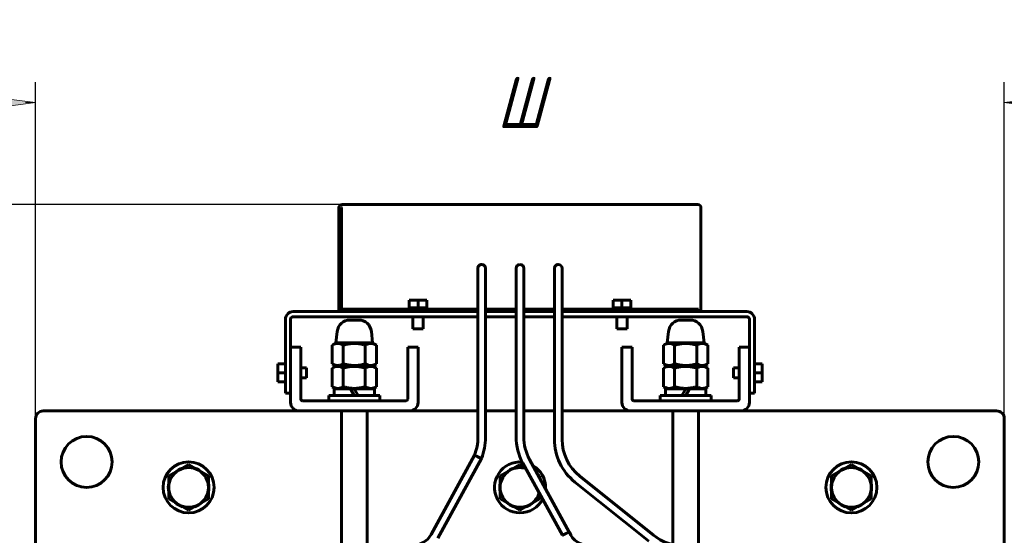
# Model space of a CAD drawing. Header units: millimetres. Extents: x 0 to 297, y 0 to 420.
# Tile 7 of 9: x 60 to 157, y 164 to 215. Entities that reach past the tile are written whole.
import ezdxf

# ---------------------------------------------------------------- set-up
doc = ezdxf.new("R2010")
doc.units = ezdxf.units.MM
doc.linetypes.add('K5LT_BASIC', pattern=[0])
doc.linetypes.add('K5LT_THIN', pattern=[0])
doc.layers.add('Системный слой', color=7, linetype='Continuous')
doc.styles.add('KDIMTEXTSTYLE', font='GOST_AU.SHX', dxfattribs={"width": 0.96, "oblique": 15, "height": 5})
doc.dimstyles.new('KDIMSTYLE (0.25)', dxfattribs={"dimtxt": 5, "dimasz": 1, "dimexe": 2, "dimexo": 0, "dimgap": 1, "dimtad": 1, "dimlfac": 4, "dimtxsty": 'KDIMTEXTSTYLE', "dimsah": 1, "dimcen": 0, "dimdle": 1, "dimadec": 0, "dimazin": 0, "dimtfac": 0.667, "dimtmove": 0, "dimatfit": 3, "dimfxl": 1, "dimtvp": 1, "dimtolj": 1, "dimtzin": 0, "dimarcsym": 0})

# ---------------------------------------------------------------- blocks, each defined once
blk = doc.blocks.new('U0')
at = {"layer": 'Системный слой', "color": 150, "linetype": 'K5LT_BASIC', "lineweight": 60, "true_color": 0x0080ff}
for p, q in [((119.512, 186.595), (119.512, 186.47)), ((119.512, 185.72), (119.512, 184.524))]:
    blk.add_line(p, q, dxfattribs=at)
blk = doc.blocks.new('U1')
at = {"layer": 'Системный слой', "color": 150, "linetype": 'K5LT_BASIC', "lineweight": 60, "true_color": 0x0080ff}
for p, q in [((118.512, 186.595), (118.512, 186.47)), ((118.512, 185.72), (118.512, 184.524))]:
    blk.add_line(p, q, dxfattribs=at)
blk = doc.blocks.new('U4')
at = {"layer": 'Системный слой', "color": 150, "linetype": 'K5LT_BASIC', "lineweight": 60, "true_color": 0x0080ff}
for p, q in [((124.012, 176.479), (124.012, 163.374)), ((124.012, 162.609), (124.012, 96.729)), ((124.012, 94.979), (124.012, 94.729)), ((124.012, 91.312), (124.012, 90.378))]:
    blk.add_line(p, q, dxfattribs=at)
blk = doc.blocks.new('U5')
at = {"layer": 'Системный слой', "color": 150, "linetype": 'K5LT_BASIC', "lineweight": 60, "true_color": 0x0080ff}
for p, q in [((126.512, 176.479), (126.512, 163.268)), ((126.512, 162.518), (126.512, 96.729)), ((126.512, 94.979), (126.512, 94.729)), ((126.512, 91.312), (126.512, 90.378))]:
    blk.add_line(p, q, dxfattribs=at)
blk = doc.blocks.new('U14')
at = {"layer": 'Системный слой', "color": 150, "linetype": 'K5LT_BASIC', "lineweight": 60, "true_color": 0x0080ff}
for p, q in [((123.465, 180.895), (125.262, 180.895)), ((125.262, 180.895), (127.059, 180.895))]:
    blk.add_line(p, q, dxfattribs=at)
blk = doc.blocks.new('U17')
at = {"layer": 'Системный слой', "color": 150, "linetype": 'K5LT_BASIC', "lineweight": 60, "true_color": 0x0080ff}
for p, q in [((90.965, 180.895), (92.762, 180.895)), ((92.762, 180.895), (94.559, 180.895))]:
    blk.add_line(p, q, dxfattribs=at)
blk = doc.blocks.new('U18')
at = {"layer": 'Системный слой', "color": 150, "linetype": 'K5LT_BASIC', "lineweight": 60, "true_color": 0x0080ff}
for p, q in [((104.887, 186.22), (92.762, 186.22)), ((108.637, 186.22), (105.637, 186.22)), ((112.394, 186.22), (109.387, 186.22)), ((125.262, 186.22), (113.144, 186.22))]:
    blk.add_line(p, q, dxfattribs=at)
blk = doc.blocks.new('U19')
at = {"layer": 'Системный слой', "color": 150, "linetype": 'K5LT_BASIC', "lineweight": 60, "true_color": 0x0080ff}
for p, q in [((104.887, 186.47), (92.762, 186.47)), ((108.637, 186.47), (105.637, 186.47)), ((112.394, 186.47), (109.387, 186.47)), ((125.262, 186.47), (113.144, 186.47))]:
    blk.add_line(p, q, dxfattribs=at)
blk = doc.blocks.new('U20')
at = {"layer": 'Системный слой', "color": 150, "linetype": 'K5LT_BASIC', "lineweight": 60, "true_color": 0x0080ff}
for p, q in [((87.345, 176.479), (62.262, 176.479)), ((104.887, 176.479), (98.179, 176.479)), ((108.637, 176.479), (105.637, 176.479)), ((112.394, 176.479), (109.387, 176.479)), ((119.845, 176.479), (113.144, 176.479)), ((155.762, 176.479), (130.679, 176.479))]:
    blk.add_line(p, q, dxfattribs=at)
blk = doc.blocks.new('U24')
at = {"layer": 'Системный слой', "color": 150, "linetype": 'K5LT_BASIC', "lineweight": 60, "true_color": 0x0080ff}
for p, q in [((86.012, 180.719), (86.011, 180.719)), ((88.083, 180.719), (87.512, 180.719))]:
    blk.add_line(p, q, dxfattribs=at)
blk = doc.blocks.new('U25')
at = {"layer": 'Системный слой', "color": 150, "linetype": 'K5LT_BASIC', "lineweight": 60, "true_color": 0x0080ff}
for p, q in [((86.012, 179.719), (86.011, 179.719)), ((88.083, 179.719), (87.512, 179.719))]:
    blk.add_line(p, q, dxfattribs=at)
blk = doc.blocks.new('U26')
at = {"layer": 'Системный слой', "color": 150, "linetype": 'K5LT_BASIC', "lineweight": 60, "true_color": 0x0080ff}
for p, q in [((88.083, 180.219), (88.083, 180.719)), ((88.083, 179.719), (88.083, 180.219))]:
    blk.add_line(p, q, dxfattribs=at)
blk = doc.blocks.new('U27')
at = {"layer": 'Системный слой', "color": 150, "linetype": 'K5LT_BASIC', "lineweight": 60, "true_color": 0x0080ff}
for p, q in [((104.887, 185.72), (86.762, 185.72)), ((108.637, 185.72), (105.637, 185.72)), ((112.394, 185.72), (109.387, 185.72)), ((131.262, 185.72), (113.144, 185.72))]:
    blk.add_line(p, q, dxfattribs=at)
blk = doc.blocks.new('U28')
at = {"layer": 'Системный слой', "color": 150, "linetype": 'K5LT_BASIC', "lineweight": 60, "true_color": 0x0080ff}
for p, q in [((86.762, 186.22), (92.217, 186.22)), ((125.807, 186.22), (131.262, 186.22))]:
    blk.add_line(p, q, dxfattribs=at)
blk = doc.blocks.new('U29')
at = {"layer": 'Системный слой', "color": 150, "linetype": 'K5LT_BASIC', "lineweight": 60, "true_color": 0x0080ff}
for p, q in [((130.512, 180.719), (129.942, 180.719)), ((132.013, 180.719), (132.012, 180.719))]:
    blk.add_line(p, q, dxfattribs=at)
blk = doc.blocks.new('U30')
at = {"layer": 'Системный слой', "color": 150, "linetype": 'K5LT_BASIC', "lineweight": 60, "true_color": 0x0080ff}
for p, q in [((130.512, 179.719), (129.942, 179.719)), ((132.013, 179.719), (132.012, 179.719))]:
    blk.add_line(p, q, dxfattribs=at)
blk = doc.blocks.new('U31')
at = {"layer": 'Системный слой', "color": 150, "linetype": 'K5LT_BASIC', "lineweight": 60, "true_color": 0x0080ff}
for p, q in [((129.942, 180.719), (129.942, 180.219)), ((129.942, 180.219), (129.942, 179.719))]:
    blk.add_line(p, q, dxfattribs=at)
blk = doc.blocks.new('U32')
at = {"layer": 'Системный слой', "color": 150, "linetype": 'K5LT_BASIC', "lineweight": 60, "true_color": 0x0080ff}
for p, q in [((99.512, 186.595), (99.512, 186.47)), ((99.512, 185.72), (99.512, 184.524))]:
    blk.add_line(p, q, dxfattribs=at)
blk = doc.blocks.new('U33')
at = {"layer": 'Системный слой', "color": 150, "linetype": 'K5LT_BASIC', "lineweight": 60, "true_color": 0x0080ff}
for p, q in [((98.512, 186.595), (98.512, 186.47)), ((98.512, 185.72), (98.512, 184.524))]:
    blk.add_line(p, q, dxfattribs=at)
blk = doc.blocks.new('U39')
at = {"layer": 'Системный слой', "color": 150, "linetype": 'K5LT_BASIC', "lineweight": 60, "true_color": 0x0080ff}
for p, q in [((94.012, 163.268), (94.012, 176.479)), ((94.012, 96.729), (94.012, 162.518)), ((94.012, 94.729), (94.012, 94.979)), ((94.012, 90.378), (94.012, 91.312))]:
    blk.add_line(p, q, dxfattribs=at)
blk = doc.blocks.new('U40')
at = {"layer": 'Системный слой', "color": 150, "linetype": 'K5LT_BASIC', "lineweight": 60, "true_color": 0x0080ff}
for p, q in [((91.512, 163.268), (91.512, 176.479)), ((91.512, 96.729), (91.512, 162.518)), ((91.512, 94.729), (91.512, 94.979)), ((91.512, 90.378), (91.512, 91.312))]:
    blk.add_line(p, q, dxfattribs=at)
blk = doc.blocks.new('U46')
at = {"layer": 'Системный слой', "color": 150, "linetype": 'K5LT_BASIC', "lineweight": 60, "true_color": 0x0080ff}
for p, q in [((90.772, 178.645), (92.389, 178.645)), ((92.762, 178.645), (94.752, 178.645))]:
    blk.add_line(p, q, dxfattribs=at)
blk = doc.blocks.new('U52')
at = {"layer": 'Системный слой', "color": 150, "linetype": 'K5LT_BASIC', "lineweight": 60, "true_color": 0x0080ff}
for p, q in [((123.272, 178.645), (125.262, 178.645)), ((125.635, 178.645), (127.252, 178.645))]:
    blk.add_line(p, q, dxfattribs=at)
blk = doc.blocks.new('U53')
at = {"layer": 'Системный слой', "color": 150, "linetype": 'K5LT_BASIC', "lineweight": 60, "true_color": 0x0080ff}
for start, end in [(107.84774, 132.15226), (47.84774, 72.15226), (167.84774, 192.15226), (347.84774, 12.15226), (227.84774, 252.15226), (287.84774, 312.15226)]:
    blk.add_arc((76.512, 168.979), 1.99, start, end, dxfattribs=at)
blk = doc.blocks.new('U54')
at = {"layer": 'Системный слой', "color": 150, "linetype": 'K5LT_BASIC', "lineweight": 60, "true_color": 0x0080ff}
for start, end in [(107.84774, 132.15226), (167.84774, 192.15226), (227.84774, 252.15226), (287.84774, 312.15226)]:
    blk.add_arc((109.012, 168.979), 1.99, start, end, dxfattribs=at)
blk = doc.blocks.new('U55')
at = {"layer": 'Системный слой', "color": 150, "linetype": 'K5LT_BASIC', "lineweight": 60, "true_color": 0x0080ff}
for start, end in [(84.75278, 270), (357.69802, 59.63671), (270, 332.54649)]:
    blk.add_arc((109.012, 168.979), 2.5, start, end, dxfattribs=at)
blk = doc.blocks.new('U56')
at = {"layer": 'Системный слой', "color": 150, "linetype": 'K5LT_BASIC', "lineweight": 60, "true_color": 0x0080ff}
for start, end in [(107.84774, 132.15226), (47.84774, 72.15226), (167.84774, 192.15226), (347.84774, 12.15226), (227.84774, 252.15226), (287.84774, 312.15226)]:
    blk.add_arc((141.512, 168.979), 1.99, start, end, dxfattribs=at)
blk = doc.blocks.new('KDIMARROW_01')
at = {"layer": 'Системный слой'}
blk.add_hatch(color=0, dxfattribs=at).paths.add_polyline_path([(0, 0), (-5, 0.658), (-4.5, 0), (-5, -0.658)])
at = {"layer": 'Системный слой', "color": 0, "linetype": 'K5LT_THIN', "lineweight": 18}
for p, q in [((-4.5, 0), (-5, 0.658)), ((-5, 0.658), (0, 0)), ((0, 0), (-5, -0.658)), ((-5, -0.658), (-4.5, 0)), ((0, 0), (-1, 0))]:
    blk.add_line(p, q, dxfattribs=at)

msp = doc.modelspace()

# ---------------------------------------------------------------- linework, layer by layer
at = {"layer": 'Системный слой', "color": 150, "linetype": 'K5LT_BASIC', "lineweight": 60, "true_color": 0x0080ff}
for p, q in [((91.262, 186.2202), (91.262, 196.4202)), ((91.562, 196.4202), (91.512, 196.4202)), ((91.512, 196.4202), (91.512, 186.4702)), ((91.562, 196.7202), (126.462, 196.7202)), ((126.762, 196.4202), (126.762, 186.2202)), ((104.887, 185.4702), (104.887, 190.4702)), ((105.637, 185.4702), (105.637, 190.4702)), ((108.637, 185.4702), (108.637, 190.4702)), ((109.387, 185.4702), (109.387, 190.4702)), ((112.3935, 185.4702), (112.3935, 190.4702)), ((113.1435, 185.4702), (113.1435, 190.4702)), ((98.1371, 187.3453), (99.0121, 187.3453)), ((98.1371, 186.5953), (98.1371, 187.3453)), ((99.0121, 187.3453), (99.8871, 187.3453)), ((99.0121, 187.3453), (99.0121, 186.5953)), ((99.8871, 186.5953), (99.8871, 187.3453)), ((118.1371, 187.3453), (119.0121, 187.3453)), ((118.1371, 186.5953), (118.1371, 187.3453)), ((119.0121, 187.3453), (119.8871, 187.3453)), ((119.0121, 187.3453), (119.0121, 186.5953)), ((119.8871, 186.5953), (119.8871, 187.3453)), ((91.512, 186.4702), (92.762, 186.4702)), ((91.512, 186.2202), (91.512, 186.4702)), ((98.1371, 186.5953), (99.0121, 186.5953)), ((99.0121, 186.5953), (99.8871, 186.5953)), ((118.1371, 186.5953), (119.0121, 186.5953)), ((119.0121, 186.5953), (119.8871, 186.5953)), ((125.262, 186.4702), (126.512, 186.4702)), ((126.512, 186.4702), (126.512, 186.2202)), ((86.012, 178.2202), (86.012, 185.4702)), ((86.512, 185.4702), (86.512, 182.7202)), ((92.762, 186.2202), (92.2172, 186.2202)), ((104.887, 173.879), (104.887, 185.4702)), ((105.637, 173.879), (105.637, 185.4702)), ((108.637, 178.3689), (108.637, 185.4702)), ((109.387, 178.3689), (109.387, 185.4702)), ((112.3935, 173.6896), (112.3935, 185.4702)), ((113.1435, 173.6896), (113.1435, 185.4702)), ((125.8069, 186.2202), (125.262, 186.2202)), ((131.512, 182.7202), (131.512, 185.4702)), ((132.012, 185.4702), (132.012, 178.2202)), ((93.1937, 185.3952), (92.3303, 185.3952)), ((93.1937, 185.3952), (92.3303, 185.3952)), ((98.5121, 184.5243), (99.5121, 184.5243)), ((118.5121, 184.5243), (119.5121, 184.5243)), ((125.6937, 185.3952), (124.8303, 185.3952)), ((125.6937, 185.3952), (124.8303, 185.3952)), ((91.088, 184.2832), (90.9615, 183.1452)), ((94.4361, 184.2832), (94.5625, 183.1452)), ((123.588, 184.2832), (123.4615, 183.1452)), ((126.9361, 184.2832), (127.0625, 183.1452)), ((86.512, 181.9702), (86.512, 182.7202)), ((87.512, 182.7202), (86.512, 182.7202)), ((87.512, 182.7202), (87.512, 181.9702)), ((90.9651, 183.1452), (90.597, 182.9326)), ((90.597, 181.1078), (90.597, 182.9326)), ((90.9615, 183.1452), (94.5625, 183.1452)), ((91.6795, 182.9326), (91.6795, 181.1078)), ((93.8445, 182.9326), (93.8445, 181.1078)), ((94.5589, 183.1452), (94.9271, 182.9326)), ((94.9271, 182.9326), (94.9271, 181.1078)), ((98.012, 181.9702), (98.012, 182.7202)), ((99.012, 182.7202), (98.012, 182.7202)), ((99.012, 182.7202), (99.012, 181.9702)), ((119.012, 181.9702), (119.012, 182.7202)), ((120.012, 182.7202), (119.012, 182.7202)), ((120.012, 182.7202), (120.012, 181.9702)), ((123.4651, 183.1452), (123.097, 182.9326)), ((123.097, 181.1078), (123.097, 182.9326)), ((123.4615, 183.1452), (127.0625, 183.1452)), ((124.1795, 182.9326), (124.1795, 181.1078)), ((126.3445, 182.9326), (126.3445, 181.1078)), ((127.0589, 183.1452), (127.4271, 182.9326)), ((127.4271, 182.9326), (127.4271, 181.1078)), ((131.512, 182.7202), (130.512, 182.7202)), ((130.512, 181.9702), (130.512, 182.7202)), ((131.512, 182.7202), (131.512, 181.9702)), ((86.512, 177.3119), (86.512, 181.9702)), ((87.512, 181.9702), (87.512, 177.6452)), ((98.012, 177.6452), (98.012, 181.9702)), ((99.012, 181.9702), (99.012, 177.3119)), ((119.012, 177.3119), (119.012, 181.9702)), ((120.012, 181.9702), (120.012, 177.6452)), ((130.512, 177.6452), (130.512, 181.9702)), ((131.512, 181.9702), (131.512, 177.3119)), ((85.2615, 181.0945), (86.0115, 181.0945)), ((85.2615, 180.2195), (85.2615, 181.0945)), ((86.0115, 180.2195), (86.0115, 181.0945)), ((90.9651, 180.8952), (90.597, 181.1078)), ((90.9651, 180.8952), (90.597, 180.6826)), ((90.597, 180.6826), (90.597, 178.8578)), ((90.9651, 180.8952), (94.5589, 180.8952)), ((91.6795, 178.8578), (91.6795, 180.6826)), ((93.8445, 178.8578), (93.8445, 180.6826)), ((94.5589, 180.8952), (94.9271, 181.1078)), ((94.5589, 180.8952), (94.9271, 180.6826)), ((94.9271, 178.8578), (94.9271, 180.6826)), ((123.4651, 180.8952), (123.097, 181.1078)), ((123.4651, 180.8952), (123.097, 180.6826)), ((123.097, 180.6826), (123.097, 178.8578)), ((123.4651, 180.8952), (127.0589, 180.8952)), ((124.1795, 178.8578), (124.1795, 180.6826)), ((126.3445, 178.8578), (126.3445, 180.6826)), ((127.0589, 180.8952), (127.4271, 181.1078)), ((127.0589, 180.8952), (127.4271, 180.6826)), ((127.4271, 178.8578), (127.4271, 180.6826)), ((132.0125, 181.0945), (132.0125, 180.2195)), ((132.0125, 181.0945), (132.7625, 181.0945)), ((132.7625, 181.0945), (132.7625, 180.2195)), ((86.0115, 180.2195), (85.2615, 180.2195)), ((85.2615, 179.3445), (85.2615, 180.2195)), ((86.0115, 179.3445), (86.0115, 180.2195)), ((132.0125, 180.2195), (132.0125, 179.3445)), ((132.7625, 180.2195), (132.0125, 180.2195)), ((132.7625, 180.2195), (132.7625, 179.3445)), ((86.0115, 179.3445), (85.2615, 179.3445)), ((90.9651, 178.6452), (90.597, 178.8578)), ((94.5589, 178.6452), (94.9271, 178.8578)), ((123.4651, 178.6452), (123.097, 178.8578)), ((127.0589, 178.6452), (127.4271, 178.8578)), ((132.0125, 179.3445), (132.7625, 179.3445)), ((86.512, 178.2202), (86.012, 178.2202)), ((90.262, 177.4785), (90.262, 177.9994)), ((90.262, 177.9994), (95.262, 177.9994)), ((90.7724, 177.9994), (90.7724, 178.6452)), ((92.3891, 178.6452), (92.762, 177.9994)), ((92.3891, 178.6452), (92.762, 178.6452)), ((92.762, 178.6452), (93.1349, 177.9994)), ((94.7516, 177.9994), (94.7516, 178.6452)), ((95.262, 177.4785), (95.262, 177.9994)), ((108.637, 173.9429), (108.637, 178.3689)), ((109.387, 173.9429), (109.387, 178.3689)), ((122.762, 177.9994), (122.762, 177.4785)), ((127.762, 177.9994), (122.762, 177.9994)), ((123.2724, 178.6452), (123.2724, 177.9994)), ((124.8891, 177.9994), (125.262, 178.6452)), ((125.6349, 178.6452), (125.262, 177.9994)), ((125.262, 178.6452), (125.6349, 178.6452)), ((127.2516, 178.6452), (127.2516, 177.9994)), ((127.762, 177.9994), (127.762, 177.4785)), ((132.012, 178.2202), (131.512, 178.2202)), ((87.6787, 177.4785), (97.8454, 177.4785)), ((120.1787, 177.4785), (130.3454, 177.4785)), ((98.1787, 176.4785), (87.3454, 176.4785)), ((130.6787, 176.4785), (119.8454, 176.4785)), ((61.512, 175.7285), (61.512, 163.4785)), ((156.512, 163.4785), (156.512, 175.7285)), ((100.301, 164.3731), (104.5482, 172.1413)), ((104.8874, 171.98), (105.2264, 171.8183)), ((76.512, 171.2244), (75.5395, 170.6629)), ((77.4845, 170.6629), (76.512, 171.2244)), ((100.959, 164.0133), (105.2264, 171.8183)), ((105.2343, 171.8376), (105.2264, 171.8183)), ((109.012, 171.2244), (108.0395, 170.6629)), ((109.5386, 170.9204), (109.012, 171.2244)), ((113.1688, 164.2808), (109.2959, 171.3644)), ((113.8465, 164.6047), (109.954, 171.7241)), ((141.512, 171.2244), (140.5395, 170.6629)), ((142.4845, 170.6629), (141.512, 171.2244)), ((75.5395, 170.6629), (74.567, 170.1015)), ((74.567, 170.1015), (74.567, 168.9785)), ((78.457, 170.1015), (77.4845, 170.6629)), ((78.457, 168.9785), (78.457, 170.1015)), ((108.0395, 170.6629), (107.067, 170.1015)), ((107.067, 170.1015), (107.067, 168.9785)), ((110.957, 170.1015), (110.7877, 170.1992)), ((110.957, 169.8895), (110.957, 170.1015)), ((122.1034, 164.2845), (114.875, 170.0816)), ((140.5395, 170.6629), (139.567, 170.1015)), ((139.567, 170.1015), (139.567, 168.9785)), ((143.457, 170.1015), (142.4845, 170.6629)), ((143.457, 168.9785), (143.457, 170.1015)), ((121.6342, 163.6994), (114.4057, 169.4965)), ((74.567, 168.9785), (74.567, 167.8556)), ((78.457, 167.8556), (78.457, 168.9785)), ((107.067, 168.9785), (107.067, 167.8556)), ((110.957, 167.8556), (110.957, 168.3261)), ((139.567, 168.9785), (139.567, 167.8556)), ((143.457, 167.8556), (143.457, 168.9785)), ((74.567, 167.8556), (75.5395, 167.2941)), ((75.5395, 167.2941), (76.512, 166.7326)), ((76.512, 166.7326), (77.4845, 167.2941)), ((77.4845, 167.2941), (78.457, 167.8556)), ((107.067, 167.8556), (108.0395, 167.2941)), ((108.0395, 167.2941), (109.012, 166.7326)), ((109.012, 166.7326), (109.9845, 167.2941)), ((109.9845, 167.2941), (110.957, 167.8556)), ((139.567, 167.8556), (140.5395, 167.2941)), ((140.5395, 167.2941), (141.512, 166.7326)), ((141.512, 166.7326), (142.4845, 167.2941)), ((142.4845, 167.2941), (143.457, 167.8556)), ((113.5075, 164.443), (113.8465, 164.6047)), ((113.8544, 164.5855), (113.8465, 164.6047))]:
    msp.add_line(p, q, dxfattribs=at)
for centre in [(66.512, 171.4785), (151.512, 171.4785), (76.512, 168.9785), (141.512, 168.9785)]:
    msp.add_circle(centre, 2.5, dxfattribs=at)
for centre, radius, start, end in [((91.562, 196.4202), 0.3, 90, 180), ((126.462, 196.4202), 0.3, 0, 90), ((105.262, 190.4702), 0.375, 90, 180.001446), ((105.262, 190.4702), 0.375, 0, 90), ((109.012, 190.4702), 0.375, 90, 180), ((109.012, 190.4702), 0.375, 0, 90), ((112.7685, 190.4702), 0.375, 90, 180.001446), ((112.7685, 190.4702), 0.375, 0, 90), ((86.762, 185.4702), 0.75, 90, 180), ((86.762, 185.4702), 0.25, 90, 180), ((131.262, 185.4702), 0.75, 0, 90), ((131.262, 185.4702), 0.25, 0, 90), ((92.3303, 184.1452), 1.25, 89.998247, 173.659808), ((93.1937, 184.1452), 1.25, 6.340192, 90.001753), ((124.8303, 184.1452), 1.25, 89.998247, 173.659808), ((125.6937, 184.1452), 1.25, 6.340192, 90.001753), ((87.3454, 177.3119), 0.8333, 180, 270), ((87.6787, 177.6452), 0.1667, 180, 270), ((97.8454, 177.6452), 0.1667, 270, 0), ((98.1787, 177.3119), 0.8333, 270, 0), ((119.8454, 177.3119), 0.8333, 180, 270), ((120.1787, 177.6452), 0.1667, 180, 270), ((130.3454, 177.6452), 0.1667, 270, 0), ((130.6787, 177.3119), 0.8333, 270, 0), ((62.262, 175.7285), 0.75, 90, 180), ((155.762, 175.7285), 0.75, 0, 90), ((100.262, 173.879), 4.625, 337.931385, 0), ((100.262, 173.879), 5.375, 337.678846, 0), ((114.012, 173.9429), 5.375, 180.000053, 208.667362), ((114.012, 173.9429), 4.625, 180.000053, 208.667362), ((117.7685, 173.6896), 5.375, 180, 231.270948), ((117.7685, 173.6896), 4.625, 180, 231.270948), ((76.512, 168.9785), 1.945, 60, 120), ((109.012, 168.9785), 1.945, 72.90049, 120), ((141.512, 168.9785), 1.945, 60, 120), ((76.512, 168.9785), 1.945, 120, 180), ((76.512, 168.9785), 1.945, 0, 60), ((109.012, 168.9785), 1.945, 120, 180), ((141.512, 168.9785), 1.945, 120, 180), ((141.512, 168.9785), 1.945, 0, 60), ((76.512, 168.9785), 1.945, 180, 240), ((76.512, 168.9785), 1.945, 300, 0), ((109.012, 168.9785), 1.945, 180, 240), ((109.012, 168.9785), 1.945, 300, 344.434235), ((141.512, 168.9785), 1.945, 180, 240), ((141.512, 168.9785), 1.945, 300, 0), ((76.512, 168.9785), 1.945, 240, 300), ((109.012, 168.9785), 1.945, 240, 300), ((141.512, 168.9785), 1.945, 240, 300), ((98.4365, 165.3925), 2.125, 270, 331.332634), ((115.8201, 165.3925), 2.125, 202.321154, 270), ((124.997, 167.8925), 4.625, 231.270948, 270)]:
    msp.add_arc(centre, radius, start, end, dxfattribs=at)
for points, knots in [([(90.597, 182.9326), (90.6615, 182.9699), (90.7494, 183.0139), (90.8616, 183.0548), (90.9319, 183.0752), (91.004, 183.0901), (91.0777, 183.099), (91.1521, 183.1011), (91.2258, 183.0965), (91.2976, 183.0855), (91.3666, 183.0693), (91.4538, 183.0421), (91.5583, 182.9987), (91.6398, 182.9556), (91.6795, 182.9326)], [0, 0, 0, 0, 2.7560149, 3.7063761, 4.6759695, 5.6700035, 6.6812568, 7.7046424, 8.7188714, 9.7019759, 10.6472201, 11.5539335, 13.3028004, 15, 15, 15, 15]), ([(91.6795, 182.9326), (91.6983, 182.9381), (91.7364, 182.9488), (91.7941, 182.9645), (91.8516, 182.9793), (91.9283, 182.9982), (92.0245, 183.0199), (92.1717, 183.0489), (92.2984, 183.0684), (92.4042, 183.0807), (92.4574, 183.086), (92.5106, 183.0905), (92.5639, 183.0942), (92.6173, 183.097), (92.6889, 183.0996), (92.7608, 183.1004), (92.8322, 183.0995), (92.9041, 183.0973), (92.9733, 183.0935), (93.0393, 183.0884), (93.0993, 183.0829), (93.1744, 183.0746), (93.2641, 183.0623), (93.3532, 183.0479), (93.4422, 183.0314), (93.5275, 183.0136), (93.6095, 182.9949), (93.6881, 182.9755), (93.7532, 182.9583), (93.8055, 182.9438), (93.8315, 182.9364), (93.8445, 182.9326)], [0, 0, 0, 0, 0.0002359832, 0.0004719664, 0.0007079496, 0.0009439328, 0.0014158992, 0.0018878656, 0.0027406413, 0.0029538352, 0.0031670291, 0.003380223, 0.0035934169, 0.0038067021, 0.0040199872, 0.0044465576, 0.0046598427, 0.0048731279, 0.0052996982, 0.0054797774, 0.0056598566, 0.006020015, 0.0063801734, 0.0067403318, 0.0071004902, 0.0074606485, 0.007782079, 0.0081035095, 0.00842494, 0.0085856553, 0.0087463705, 0.0087463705, 0.0087463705, 0.0087463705]), ([(93.8445, 182.9326), (93.9091, 182.9699), (93.997, 183.0139), (94.1092, 183.0548), (94.1795, 183.0752), (94.2516, 183.0901), (94.3253, 183.099), (94.3996, 183.1011), (94.4734, 183.0965), (94.5452, 183.0855), (94.6142, 183.0693), (94.7014, 183.0421), (94.8059, 182.9987), (94.8873, 182.9556), (94.9271, 182.9326)], [0, 0, 0, 0, 2.7560149, 3.7063761, 4.6759695, 5.6700035, 6.6812568, 7.7046424, 8.7188713, 9.7019758, 10.6472201, 11.5539334, 13.3028004, 15, 15, 15, 15]), ([(123.097, 182.9326), (123.1615, 182.9699), (123.2494, 183.0139), (123.3616, 183.0548), (123.4319, 183.0752), (123.504, 183.0901), (123.5777, 183.099), (123.6521, 183.1011), (123.7258, 183.0965), (123.7976, 183.0855), (123.8666, 183.0693), (123.9538, 183.0421), (124.0583, 182.9987), (124.1398, 182.9556), (124.1795, 182.9326)], [0, 0, 0, 0, 2.7560149, 3.7063761, 4.6759695, 5.6700035, 6.6812568, 7.7046424, 8.7188714, 9.7019759, 10.6472201, 11.5539335, 13.3028004, 15, 15, 15, 15]), ([(124.1795, 182.9326), (124.1983, 182.9381), (124.2364, 182.9488), (124.2941, 182.9645), (124.3516, 182.9793), (124.4283, 182.9982), (124.5245, 183.0199), (124.6717, 183.0489), (124.7984, 183.0684), (124.9042, 183.0807), (124.9574, 183.086), (125.0106, 183.0905), (125.0639, 183.0942), (125.1173, 183.097), (125.1889, 183.0996), (125.2608, 183.1004), (125.3322, 183.0995), (125.4041, 183.0973), (125.4733, 183.0935), (125.5393, 183.0884), (125.5993, 183.0829), (125.6744, 183.0746), (125.7641, 183.0623), (125.8532, 183.0479), (125.9422, 183.0314), (126.0275, 183.0136), (126.1095, 182.9949), (126.1881, 182.9755), (126.2532, 182.9583), (126.3055, 182.9438), (126.3315, 182.9364), (126.3445, 182.9326)], [0, 0, 0, 0, 0.0002359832, 0.0004719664, 0.0007079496, 0.0009439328, 0.0014158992, 0.0018878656, 0.0027406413, 0.0029538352, 0.0031670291, 0.003380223, 0.0035934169, 0.0038067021, 0.0040199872, 0.0044465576, 0.0046598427, 0.0048731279, 0.0052996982, 0.0054797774, 0.0056598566, 0.006020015, 0.0063801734, 0.0067403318, 0.0071004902, 0.0074606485, 0.007782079, 0.0081035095, 0.00842494, 0.0085856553, 0.0087463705, 0.0087463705, 0.0087463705, 0.0087463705]), ([(126.3445, 182.9326), (126.4091, 182.9699), (126.497, 183.0139), (126.6092, 183.0548), (126.6795, 183.0752), (126.7516, 183.0901), (126.8253, 183.099), (126.8996, 183.1011), (126.9734, 183.0965), (127.0452, 183.0855), (127.1142, 183.0693), (127.2014, 183.0421), (127.3059, 182.9987), (127.3873, 182.9556), (127.4271, 182.9326)], [0, 0, 0, 0, 2.7560149, 3.7063761, 4.6759695, 5.6700035, 6.6812568, 7.7046424, 8.7188713, 9.7019758, 10.6472201, 11.5539334, 13.3028004, 15, 15, 15, 15]), ([(90.597, 181.1078), (90.6615, 181.0705), (90.7494, 181.0265), (90.8616, 180.9856), (90.9319, 180.9652), (91.004, 180.9503), (91.0777, 180.9414), (91.1521, 180.9393), (91.2258, 180.9439), (91.2976, 180.9548), (91.3666, 180.9711), (91.4538, 180.9983), (91.5583, 181.0416), (91.6398, 181.0848), (91.6795, 181.1078)], [0, 0, 0, 0, 2.7560149, 3.7063761, 4.6759694, 5.6700035, 6.6812568, 7.7046424, 8.7188713, 9.7019758, 10.64722, 11.5539334, 13.3028004, 15, 15, 15, 15]), ([(90.597, 180.6826), (90.6615, 180.7199), (90.7494, 180.7639), (90.8616, 180.8048), (90.9319, 180.8252), (91.004, 180.8401), (91.0777, 180.849), (91.1521, 180.8511), (91.2258, 180.8465), (91.2976, 180.8355), (91.3666, 180.8193), (91.4538, 180.7921), (91.5583, 180.7487), (91.6398, 180.7056), (91.6795, 180.6826)], [0, 0, 0, 0, 2.7560149, 3.7063761, 4.6759695, 5.6700035, 6.6812568, 7.7046424, 8.7188714, 9.7019759, 10.6472201, 11.5539335, 13.3028004, 15, 15, 15, 15]), ([(91.6795, 181.1078), (91.6983, 181.1023), (91.7364, 181.0915), (91.7941, 181.0759), (91.8516, 181.061), (91.9284, 181.0422), (92.0245, 181.0205), (92.1274, 181.0002), (92.2173, 180.9848), (92.2945, 180.9732), (92.3717, 180.9632), (92.4492, 180.955), (92.5271, 180.9485), (92.605, 180.9438), (92.683, 180.9409), (92.7355, 180.9403), (92.762, 180.9403)], [0, 0, 0, 0, 0.0002359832, 0.0004719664, 0.0007079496, 0.0009439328, 0.0014158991, 0.0018878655, 0.0021995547, 0.0025112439, 0.0028229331, 0.0031346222, 0.0034463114, 0.0037580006, 0.0040696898, 0.004381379, 0.004381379, 0.004381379, 0.004381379]), ([(91.6795, 180.6826), (91.6983, 180.6881), (91.7364, 180.6988), (91.7941, 180.7145), (91.8516, 180.7293), (91.9283, 180.7482), (92.0245, 180.7699), (92.1717, 180.7989), (92.2984, 180.8184), (92.4042, 180.8307), (92.4574, 180.836), (92.5106, 180.8405), (92.5639, 180.8442), (92.6173, 180.847), (92.6889, 180.8496), (92.7608, 180.8504), (92.8322, 180.8495), (92.9041, 180.8473), (92.9733, 180.8435), (93.0393, 180.8384), (93.0993, 180.8329), (93.1744, 180.8246), (93.2641, 180.8123), (93.3532, 180.7979), (93.4422, 180.7814), (93.5275, 180.7636), (93.6095, 180.7449), (93.6881, 180.7255), (93.7532, 180.7083), (93.8055, 180.6938), (93.8315, 180.6864), (93.8445, 180.6826)], [0, 0, 0, 0, 0.0002359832, 0.0004719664, 0.0007079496, 0.0009439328, 0.0014158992, 0.0018878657, 0.0027406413, 0.0029538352, 0.0031670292, 0.0033802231, 0.003593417, 0.0038067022, 0.0040199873, 0.0044465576, 0.0046598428, 0.004873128, 0.0052996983, 0.0054797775, 0.0056598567, 0.0060200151, 0.0063801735, 0.0067403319, 0.0071004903, 0.0074606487, 0.0077820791, 0.0081035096, 0.0084249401, 0.0085856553, 0.0087463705, 0.0087463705, 0.0087463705, 0.0087463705]), ([(92.762, 180.9403), (92.8539, 180.9403), (92.9462, 180.9443), (93.1287, 180.9596), (93.2194, 180.9709), (93.4898, 181.0147), (93.6679, 181.0568), (93.8445, 181.1078)], [0.004381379, 0.004381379, 0.004381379, 0.004381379, 0.0054726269, 0.0054726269, 0.0065638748, 0.0065638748, 0.0087463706, 0.0087463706, 0.0087463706, 0.0087463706]), ([(93.8445, 181.1078), (93.9329, 181.0567), (94.022, 181.0147), (94.2019, 180.9564), (94.2927, 180.9404), (94.4308, 180.9402), (94.477, 180.9441), (94.5685, 180.9594), (94.6139, 180.9707), (94.7494, 181.0145), (94.8386, 181.0567), (94.9271, 181.1078)], [0, 0, 0, 0, 0.0021865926, 0.0021865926, 0.0043731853, 0.0043731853, 0.0054664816, 0.0054664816, 0.0065597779, 0.0065597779, 0.0087463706, 0.0087463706, 0.0087463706, 0.0087463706]), ([(93.8445, 180.6826), (93.9091, 180.7199), (93.997, 180.7639), (94.1092, 180.8048), (94.1795, 180.8252), (94.2516, 180.8401), (94.3253, 180.849), (94.3996, 180.8511), (94.4734, 180.8465), (94.5452, 180.8355), (94.6142, 180.8193), (94.7014, 180.7921), (94.8059, 180.7487), (94.8873, 180.7056), (94.9271, 180.6826)], [0, 0, 0, 0, 2.756015, 3.7063762, 4.6759696, 5.6700037, 6.681257, 7.7046426, 8.7188715, 9.701976, 10.6472202, 11.5539336, 13.3028005, 15, 15, 15, 15]), ([(123.097, 181.1078), (123.1615, 181.0705), (123.2494, 181.0265), (123.3616, 180.9856), (123.4319, 180.9652), (123.504, 180.9503), (123.5777, 180.9414), (123.6521, 180.9393), (123.7258, 180.9439), (123.7976, 180.9548), (123.8666, 180.9711), (123.9538, 180.9983), (124.0583, 181.0416), (124.1398, 181.0848), (124.1795, 181.1078)], [0, 0, 0, 0, 2.7560149, 3.7063761, 4.6759694, 5.6700035, 6.6812568, 7.7046424, 8.7188713, 9.7019758, 10.64722, 11.5539334, 13.3028004, 15, 15, 15, 15]), ([(123.097, 180.6826), (123.1615, 180.7199), (123.2494, 180.7639), (123.3616, 180.8048), (123.4319, 180.8252), (123.504, 180.8401), (123.5777, 180.849), (123.6521, 180.8511), (123.7258, 180.8465), (123.7976, 180.8355), (123.8666, 180.8193), (123.9538, 180.7921), (124.0583, 180.7487), (124.1398, 180.7056), (124.1795, 180.6826)], [0, 0, 0, 0, 2.7560149, 3.7063761, 4.6759695, 5.6700035, 6.6812568, 7.7046424, 8.7188714, 9.7019759, 10.6472201, 11.5539335, 13.3028004, 15, 15, 15, 15]), ([(124.1795, 181.1078), (124.1983, 181.1023), (124.2364, 181.0915), (124.2941, 181.0759), (124.3516, 181.061), (124.4284, 181.0422), (124.5245, 181.0205), (124.6274, 181.0002), (124.7173, 180.9848), (124.7945, 180.9732), (124.8717, 180.9632), (124.9492, 180.955), (125.0271, 180.9485), (125.105, 180.9438), (125.183, 180.9409), (125.2355, 180.9403), (125.262, 180.9403)], [0, 0, 0, 0, 0.0002359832, 0.0004719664, 0.0007079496, 0.0009439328, 0.0014158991, 0.0018878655, 0.0021995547, 0.0025112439, 0.0028229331, 0.0031346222, 0.0034463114, 0.0037580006, 0.0040696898, 0.004381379, 0.004381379, 0.004381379, 0.004381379]), ([(124.1795, 180.6826), (124.1983, 180.6881), (124.2364, 180.6988), (124.2941, 180.7145), (124.3516, 180.7293), (124.4283, 180.7482), (124.5245, 180.7699), (124.6717, 180.7989), (124.7984, 180.8184), (124.9042, 180.8307), (124.9574, 180.836), (125.0106, 180.8405), (125.0639, 180.8442), (125.1173, 180.847), (125.1889, 180.8496), (125.2608, 180.8504), (125.3322, 180.8495), (125.4041, 180.8473), (125.4733, 180.8435), (125.5393, 180.8384), (125.5993, 180.8329), (125.6744, 180.8246), (125.7641, 180.8123), (125.8532, 180.7979), (125.9422, 180.7814), (126.0275, 180.7636), (126.1095, 180.7449), (126.1881, 180.7255), (126.2532, 180.7083), (126.3055, 180.6938), (126.3315, 180.6864), (126.3445, 180.6826)], [0, 0, 0, 0, 0.0002359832, 0.0004719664, 0.0007079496, 0.0009439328, 0.0014158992, 0.0018878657, 0.0027406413, 0.0029538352, 0.0031670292, 0.0033802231, 0.003593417, 0.0038067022, 0.0040199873, 0.0044465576, 0.0046598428, 0.004873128, 0.0052996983, 0.0054797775, 0.0056598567, 0.0060200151, 0.0063801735, 0.0067403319, 0.0071004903, 0.0074606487, 0.0077820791, 0.0081035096, 0.0084249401, 0.0085856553, 0.0087463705, 0.0087463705, 0.0087463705, 0.0087463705]), ([(125.262, 180.9403), (125.3539, 180.9403), (125.4462, 180.9443), (125.6287, 180.9596), (125.7194, 180.9709), (125.9898, 181.0147), (126.1679, 181.0568), (126.3445, 181.1078)], [0.004381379, 0.004381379, 0.004381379, 0.004381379, 0.0054726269, 0.0054726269, 0.0065638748, 0.0065638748, 0.0087463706, 0.0087463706, 0.0087463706, 0.0087463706]), ([(126.3445, 181.1078), (126.4329, 181.0567), (126.522, 181.0147), (126.7019, 180.9564), (126.7927, 180.9404), (126.9308, 180.9402), (126.977, 180.9441), (127.0685, 180.9594), (127.1139, 180.9707), (127.2494, 181.0145), (127.3386, 181.0567), (127.4271, 181.1078)], [0, 0, 0, 0, 0.0021865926, 0.0021865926, 0.0043731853, 0.0043731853, 0.0054664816, 0.0054664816, 0.0065597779, 0.0065597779, 0.0087463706, 0.0087463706, 0.0087463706, 0.0087463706]), ([(126.3445, 180.6826), (126.4091, 180.7199), (126.497, 180.7639), (126.6092, 180.8048), (126.6795, 180.8252), (126.7516, 180.8401), (126.8253, 180.849), (126.8996, 180.8511), (126.9734, 180.8465), (127.0452, 180.8355), (127.1142, 180.8193), (127.2014, 180.7921), (127.3059, 180.7487), (127.3873, 180.7056), (127.4271, 180.6826)], [0, 0, 0, 0, 2.756015, 3.7063762, 4.6759696, 5.6700037, 6.681257, 7.7046426, 8.7188715, 9.701976, 10.6472202, 11.5539336, 13.3028005, 15, 15, 15, 15]), ([(91.6795, 178.8578), (91.6149, 178.8205), (91.5271, 178.7765), (91.4148, 178.7356), (91.3445, 178.7152), (91.2724, 178.7003), (91.1987, 178.6914), (91.1244, 178.6893), (91.0506, 178.6939), (90.9788, 178.7048), (90.9098, 178.7211), (90.8226, 178.7483), (90.7181, 178.7916), (90.6367, 178.8348), (90.597, 178.8578)], [0, 0, 0, 0, 2.756015, 3.7063762, 4.6759696, 5.6700037, 6.681257, 7.7046426, 8.7188715, 9.701976, 10.6472202, 11.5539336, 13.3028005, 15, 15, 15, 15]), ([(93.8445, 178.8578), (93.8257, 178.8523), (93.7876, 178.8415), (93.7299, 178.8259), (93.6725, 178.811), (93.5957, 178.7922), (93.4995, 178.7705), (93.3524, 178.7415), (93.2257, 178.722), (93.1198, 178.7097), (93.0667, 178.7043), (93.0134, 178.6998), (92.9602, 178.6962), (92.9068, 178.6934), (92.8351, 178.6908), (92.7632, 178.6899), (92.6918, 178.6909), (92.62, 178.693), (92.5507, 178.6968), (92.4847, 178.702), (92.4247, 178.7074), (92.3496, 178.7158), (92.26, 178.7281), (92.1708, 178.7425), (92.0818, 178.759), (91.9965, 178.7768), (91.9145, 178.7955), (91.836, 178.8149), (91.7708, 178.8321), (91.7186, 178.8466), (91.6925, 178.854), (91.6795, 178.8578)], [0, 0, 0, 0, 0.0002359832, 0.0004719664, 0.0007079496, 0.0009439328, 0.0014158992, 0.0018878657, 0.0027406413, 0.0029538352, 0.0031670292, 0.0033802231, 0.003593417, 0.0038067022, 0.0040199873, 0.0044465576, 0.0046598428, 0.004873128, 0.0052996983, 0.0054797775, 0.0056598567, 0.0060200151, 0.0063801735, 0.0067403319, 0.0071004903, 0.0074606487, 0.0077820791, 0.0081035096, 0.0084249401, 0.0085856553, 0.0087463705, 0.0087463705, 0.0087463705, 0.0087463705]), ([(94.9271, 178.8578), (94.8625, 178.8205), (94.7746, 178.7765), (94.6624, 178.7356), (94.5921, 178.7152), (94.52, 178.7003), (94.4463, 178.6914), (94.372, 178.6893), (94.2982, 178.6939), (94.2264, 178.7048), (94.1574, 178.7211), (94.0702, 178.7483), (93.9657, 178.7916), (93.8843, 178.8348), (93.8445, 178.8578)], [0, 0, 0, 0, 2.7560149, 3.7063761, 4.6759695, 5.6700035, 6.6812568, 7.7046424, 8.7188714, 9.7019759, 10.6472201, 11.5539335, 13.3028004, 15, 15, 15, 15]), ([(124.1795, 178.8578), (124.1149, 178.8205), (124.0271, 178.7765), (123.9148, 178.7356), (123.8445, 178.7152), (123.7724, 178.7003), (123.6987, 178.6914), (123.6244, 178.6893), (123.5506, 178.6939), (123.4788, 178.7048), (123.4098, 178.7211), (123.3226, 178.7483), (123.2181, 178.7916), (123.1367, 178.8348), (123.097, 178.8578)], [0, 0, 0, 0, 2.756015, 3.7063762, 4.6759696, 5.6700037, 6.681257, 7.7046426, 8.7188715, 9.701976, 10.6472202, 11.5539336, 13.3028005, 15, 15, 15, 15]), ([(126.3445, 178.8578), (126.3257, 178.8523), (126.2876, 178.8415), (126.2299, 178.8259), (126.1725, 178.811), (126.0957, 178.7922), (125.9995, 178.7705), (125.8524, 178.7415), (125.7257, 178.722), (125.6198, 178.7097), (125.5667, 178.7043), (125.5134, 178.6998), (125.4602, 178.6962), (125.4068, 178.6934), (125.3351, 178.6908), (125.2632, 178.6899), (125.1918, 178.6909), (125.12, 178.693), (125.0507, 178.6968), (124.9847, 178.702), (124.9247, 178.7074), (124.8496, 178.7158), (124.76, 178.7281), (124.6708, 178.7425), (124.5818, 178.759), (124.4965, 178.7768), (124.4145, 178.7955), (124.336, 178.8149), (124.2708, 178.8321), (124.2186, 178.8466), (124.1925, 178.854), (124.1795, 178.8578)], [0, 0, 0, 0, 0.0002359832, 0.0004719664, 0.0007079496, 0.0009439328, 0.0014158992, 0.0018878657, 0.0027406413, 0.0029538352, 0.0031670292, 0.0033802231, 0.003593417, 0.0038067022, 0.0040199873, 0.0044465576, 0.0046598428, 0.004873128, 0.0052996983, 0.0054797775, 0.0056598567, 0.0060200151, 0.0063801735, 0.0067403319, 0.0071004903, 0.0074606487, 0.0077820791, 0.0081035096, 0.0084249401, 0.0085856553, 0.0087463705, 0.0087463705, 0.0087463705, 0.0087463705]), ([(127.4271, 178.8578), (127.3625, 178.8205), (127.2746, 178.7765), (127.1624, 178.7356), (127.0921, 178.7152), (127.02, 178.7003), (126.9463, 178.6914), (126.872, 178.6893), (126.7982, 178.6939), (126.7264, 178.7048), (126.6574, 178.7211), (126.5702, 178.7483), (126.4657, 178.7916), (126.3843, 178.8348), (126.3445, 178.8578)], [0, 0, 0, 0, 2.7560149, 3.7063761, 4.6759695, 5.6700035, 6.6812568, 7.7046424, 8.7188714, 9.7019759, 10.6472201, 11.5539335, 13.3028004, 15, 15, 15, 15]), ([(104.5482, 172.1413), (104.5482, 172.1413), (104.5518, 172.1396), (104.5663, 172.1327), (104.587, 172.1229), (104.6137, 172.1102), (104.6465, 172.0947), (104.6849, 172.0764), (104.7275, 172.0562), (104.7741, 172.034), (104.8192, 172.0125), (104.8575, 171.9943), (104.8788, 171.9841), (104.8874, 171.98)], [0, 0, 0, 0, 1.6443465, 3.0756114, 4.3558918, 5.6568511, 6.9961371, 8.3079991, 9.6476266, 10.9571669, 12.3193742, 13.3202503, 14, 14, 14, 14]), ([(113.1688, 164.2808), (113.1688, 164.2808), (113.1724, 164.2825), (113.187, 164.2895), (113.2076, 164.2994), (113.242, 164.316), (113.2878, 164.338), (113.3423, 164.3641), (113.3883, 164.3861), (113.4434, 164.4125), (113.4842, 164.432), (113.5075, 164.443)], [0, 0, 0, 0, 1.4117526, 2.6397036, 3.7395435, 4.8372724, 7.0093222, 8.1223543, 9.2384201, 10.4278465, 12, 12, 12, 12])]:
    msp.add_open_spline(points, degree=3, knots=knots, dxfattribs=at)

# ---------------------------------------------------------------- block references
at = {"layer": 'Системный слой'}
for name in ['U19', 'U33', 'U32', 'U1', 'U0', 'U28', 'U27', 'U18', 'U24', 'U26', 'U17', 'U14', 'U29', 'U31', 'U25', 'U30', 'U46', 'U52', 'U20', 'U40', 'U39', 'U4', 'U5', 'U55', 'U53', 'U54', 'U56']:
    msp.add_blockref(name, (0, 0), dxfattribs=at)

# ---------------------------------------------------------------- dimensions: what is measured, and where the dimension line sits
at = {"layer": 'Системный слой', "color": 7}
msp.add_linear_dim(base=(61.512, 206.7202), p1=(156.512, 175.7285), p2=(61.512, 175.7285), location=(109.012, 206.7202), text='\\H5.0;\\W0.965;\\Q15;\\H5.0;\\W0.965;\\Q15;\\Q15;Ш', dimstyle='KDIMSTYLE (0.25)', override={"dimexo": 0, "dimblk1": 'KDIMARROW_01', "dimblk2": 'KDIMARROW_01', "dimse1": 0, "dimse2": 0, "dimclrt": 7, "dimtolj": 1}, dxfattribs=at).render()
msp.add_linear_dim(base=(51.512, 196.7202), p1=(87.012, 89.7285), p2=(91.562, 196.7202), angle=90, location=(51.512, 143.2244), text='\\H5.0;\\W0.965;\\Q15;\\H5.0;\\W0.965;\\Q15;\\Q15;В', dimstyle='KDIMSTYLE (0.25)', override={"dimexo": 0, "dimblk1": 'KDIMARROW_01', "dimblk2": 'KDIMARROW_01', "dimse1": 0, "dimse2": 0, "dimclrt": 7, "dimtolj": 1}, dxfattribs=at).render()

doc.saveas('drawing.dxf')
